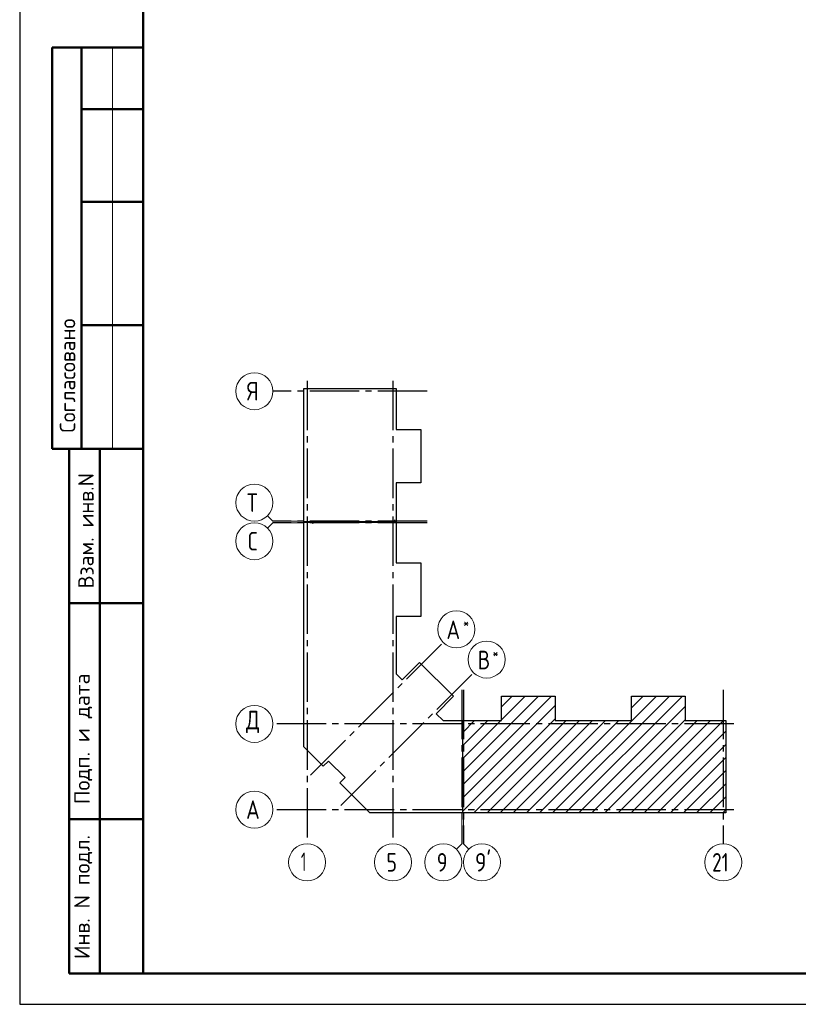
# Model space of a CAD drawing. Header units: millimetres. Extents: x 0 to 61017, y 0 to 42000.
# Tile 1 of 23: x 0 to 12606, y 0 to 15950. Entities that reach past the tile are written whole.
import ezdxf

# ---------------------------------------------------------------- set-up
doc = ezdxf.new("R2010")
doc.units = ezdxf.units.MM
doc.linetypes.add('______5', pattern=[1100, 800, -100, 100, -100])
doc.layers.add('Standard', color=7, linetype='Continuous', lineweight=25)
doc.layers.add('Оси', color=40, linetype='______5', lineweight=18)
doc.styles.add('ISOCPEUR', font='txt')

msp = doc.modelspace()

# ---------------------------------------------------------------- linework, layer by layer
at = {"layer": 'Standard', "color": 7, "linetype": 'Continuous', "lineweight": 50, "transparency": 33554687}
for p, q in [((2000, 15500), (527, 15500)), ((527, 15500), (527, 9000)), ((527, 15500), (527, 9000)), ((1000, 15500), (1000, 9000)), ((2000, 14500), (1000, 14500)), ((2000, 13000), (1000, 13000)), ((2000, 11000), (1000, 11000)), ((0, 9000), (6, 9000)), ((527, 9000), (2000, 9000)), ((800, 500), (800, 9000)), ((800, 500), (800, 9000)), ((1300, 500), (1300, 9000)), ((800, 6500), (2000, 6500)), ((800, 3000), (2000, 3000)), ((2000, 500), (800, 500))]:
    msp.add_line(p, q, dxfattribs=at)
at = {"layer": 'Standard', "color": 7, "linetype": 'Continuous', "lineweight": 13, "transparency": 33554687}
for p, q in [((1500, 15500), (1500, 9000)), ((4100, 7827), (4012, 7915)), ((4100, 7827), (4600, 7827)), ((4100, 7802), (4012, 7714)), ((4100, 7802), (4600, 7802)), ((7158, 2600), (7158, 3100)), ((7183, 2600), (7183, 3100)), ((7158, 2600), (7070, 2512)), ((7183, 2600), (7271, 2512))]:
    msp.add_line(p, q, dxfattribs=at)
at = {"layer": 'Standard', "color": 7, "linetype": 'Continuous', "lineweight": 35, "transparency": 33554687}
for p, q in [((7173, 3555), (8611, 4993)), ((7173, 3767), (8399, 4993)), ((7801, 4608), (8186, 4993)), ((7801, 4820), (7974, 4993)), ((8415, 3100), (10308, 4993)), ((8627, 3100), (10520, 4993)), ((8839, 3100), (10732, 4993)), ((9905, 4802), (10096, 4993)), ((7173, 3343), (8669, 4839)), ((9051, 3100), (10773, 4822)), ((7173, 3131), (8669, 4627)), ((7173, 4404), (7365, 4596)), ((7173, 3980), (7789, 4596)), ((7173, 4192), (7577, 4596)), ((7354, 3100), (8850, 4596)), ((7566, 3100), (9062, 4596)), ((7778, 3100), (9274, 4596)), ((7991, 3100), (9487, 4596)), ((8203, 3100), (9699, 4596)), ((9263, 3100), (10773, 4610)), ((9475, 3100), (10971, 4596)), ((9688, 3100), (11184, 4596)), ((9900, 3100), (11396, 4596)), ((10112, 3100), (11434, 4422)), ((10324, 3100), (11434, 4210)), ((10536, 3100), (11434, 3998)), ((10748, 3100), (11434, 3786)), ((10960, 3100), (11434, 3574)), ((11173, 3100), (11434, 3361)), ((11385, 3100), (11434, 3149))]:
    msp.add_line(p, q, dxfattribs=at)
at = {"layer": 'Standard', "color": 7, "linetype": 'Continuous', "lineweight": 13, "transparency": 33554687}
msp.add_lwpolyline([(0, 0), (59400, 0), (59400, 42000), (0, 42000), (0, 0)], close=True, dxfattribs=at)
for points in [[(0, 42000), (0, 0), (59400, 0), (59400, 42000), (0, 42000)], [(59400, 42000), (0, 42000), (0, 0), (59400, 0), (59400, 42000)], [(59400, 42000), (0, 42000), (0, 0), (59400, 0), (59400, 42000)]]:
    msp.add_lwpolyline(points, dxfattribs=at)
at = {"layer": 'Standard', "color": 7, "linetype": 'Continuous', "lineweight": 25, "transparency": 33554687}
for points in [[(0, 42000), (0, 0), (59400, 0), (59400, 42000), (0, 42000)], [(59400, 42000), (0, 42000), (0, 0), (59400, 0), (59400, 42000)], [(4600, 7817), (4600, 9974), (6096, 9974), (6096, 9313), (6493, 9313), (6493, 8445), (6096, 8445), (6096, 7817), (6078, 7817), (6078, 7837), (6063, 7837), (6063, 7817), (4600, 7817)], [(4600, 4357), (4600, 7812), (4738, 7812), (4738, 7792), (4753, 7792), (4753, 7812), (6096, 7812), (6096, 7149), (6493, 7149), (6493, 6281), (6096, 6281), (6096, 5355), (6194, 5257), (6475, 5538), (7024, 4989), (6743, 4708), (6855, 4596), (7168, 4596), (7168, 3100), (5670, 3100), (5182, 3588), (5267, 3673), (4999, 3941), (4914, 3856), (4600, 4170), (4600, 4357)], [(7173, 3100), (7173, 4563), (7193, 4563), (7193, 4578), (7173, 4578), (7173, 4596), (7801, 4596), (7801, 4993), (8669, 4993), (8669, 4596), (9287, 4596), (9905, 4596), (9905, 4993), (10773, 4993), (10773, 4596), (11434, 4596), (11434, 3100), (9287, 3100), (7173, 3100)]]:
    msp.add_lwpolyline(points, dxfattribs=at)
at = {"layer": 'Standard', "color": 7, "linetype": 'Continuous', "lineweight": 50, "transparency": 33554687}
msp.add_lwpolyline([(2000, 41500), (58900, 41500), (58900, 500), (2000, 500), (2000, 41500)], close=True, dxfattribs=at)
at = {"layer": 'Оси', "color": 8, "linetype": '______5', "lineweight": -3, "transparency": 33554687}
for p, q in [((4653, 10101), (4653, 2600)), ((6043, 10101), (6043, 2600)), ((6596, 9931), (4100, 9931)), ((6596, 7827), (4100, 7827)), ((6596, 7802), (4100, 7802)), ((4708, 3712), (6858, 5862)), ((5198, 3222), (7348, 5372)), ((7158, 5096), (7158, 2600)), ((7183, 5096), (7183, 2600)), ((11391, 5096), (11391, 2600)), ((11561, 4543), (4100, 4543)), ((11561, 4543), (4100, 4543)), ((11561, 3153), (4100, 3153))]:
    msp.add_line(p, q, dxfattribs=at)
at = {"layer": 'Оси', "color": 7, "linetype": 'Continuous', "lineweight": 13, "transparency": 33554687}
for centre in [(3800, 9931), (3800, 8127), (3800, 7502), (7070, 6074), (7560, 5584), (3800, 4543), (3800, 4543), (3800, 3153), (4653, 2300), (6043, 2300), (6858, 2300), (7483, 2300), (11391, 2300)]:
    msp.add_circle(centre, 300, dxfattribs=at)

# ---------------------------------------------------------------- texts
at = {"layer": 'Standard', "color": 7, "linetype": 'Continuous', "lineweight": 50, "transparency": 33554687, "char_height": 250, "attachment_point": 7, "rotation": 90, "style": 'ISOCPEUR'}
for s, insert, width in [('\\A1;{\\fISOCPEUR|i0|b0;\\H250.000000;\\W1.000000;\\C7;Согласовано}\\P', (900, 9261), 2071.88), ('\\A1;{\\fISOCPEUR|i0|b0;\\H250.000000;\\W1.000000;\\C7;Взам. инв.N}\\P', (1198, 6736), 1909.1), ('\\A1;{\\fISOCPEUR|i0|b0;\\H250.000000;\\W1.000000;\\C7;Подп. и дата}\\P', (1174, 3242), 2197.06), ('\\A1;{\\fISOCPEUR|i0|b0;\\H250.000000;\\W1.000000;\\C7;Инв. N подл.}\\P', (1174, 734), 2021.79)]:
    msp.add_mtext(s, dxfattribs=dict(at, insert=insert, width=width))
at = {"layer": 'Standard', "color": 7, "linetype": 'Continuous', "lineweight": 25, "transparency": 33554687, "insert": (11211, 2150), "char_height": 300, "width": 472.28, "attachment_point": 7, "style": 'ISOCPEUR'}
msp.add_mtext('\\W0.75;21', dxfattribs=at)
at = {"layer": 'Оси', "color": 7, "linetype": 'Continuous', "lineweight": 25, "transparency": 33554687, "attachment_point": 7, "style": 'ISOCPEUR'}
for s, insert, char_height, width in [('\\W0.80;Я', (3680, 9781), 300, 359.83), ('\\W0.80;Т', (3680, 7977), 300, 359.83), ('\\W0.78;С', (3695, 7352), 300, 326.41), ('\\W0.80;*', (7179, 6092), 180, 215.89), ('\\W0.82;А', (6909, 5917), 300, 392.65), ('\\W0.80;*', (7654, 5602), 180, 215.89), ('\\W0.80;В', (7414, 5427), 300, 359.84), ('\\W0.82;Д', (3665, 4393), 300, 392.65), ('\\W0.82;А', (3665, 3003), 300, 392.65), ('\\W0.56;1', (4553, 2160), 300, 233.34), ('\\W0.78;5', (5938, 2150), 300, 326.41), ('\\W0.78;9', (6753, 2150), 300, 326.41), ("\\W0.84;9'", (7371, 2150), 300, 440.65)]:
    msp.add_mtext(s, dxfattribs=dict(at, insert=insert, char_height=char_height, width=width))

doc.saveas('drawing.dxf')
